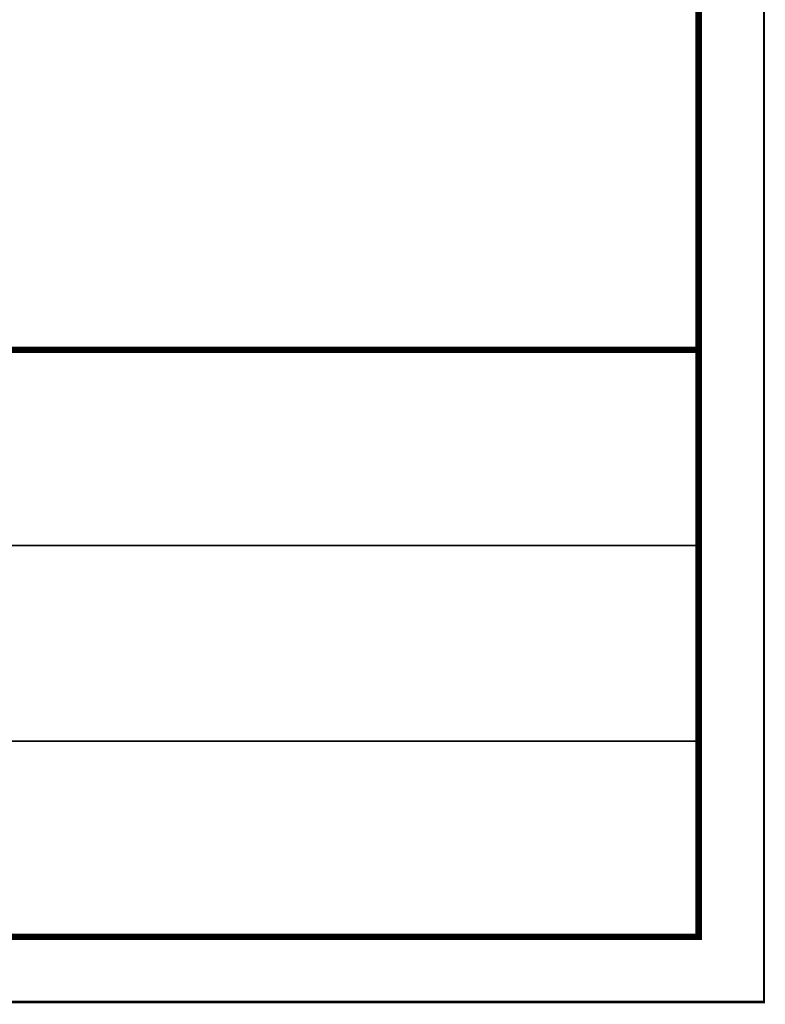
# Model space of a CAD drawing. Header units: millimetres. Extents: x 0 to 840, y 0 to 594.
# Tile 23 of 30: x 726 to 840, y 0 to 151. Entities that reach past the tile are written whole.
import ezdxf

# ---------------------------------------------------------------- set-up
doc = ezdxf.new("R2010")
doc.units = ezdxf.units.MM
doc.header["$LTSCALE"] = 46.2
doc.layers.add('GDU1040-22_DXF_FORMAT', color=7, linetype='CONTINUOUS')

msp = doc.modelspace()

# ---------------------------------------------------------------- linework, layer by layer
at = {"layer": 'GDU1040-22_DXF_FORMAT', "color": 1, "linetype": 'CONTINUOUS'}
for points, const_width in [([(840, -0.2), (840, 594.2)], 0.3), ([(710, 70), (830, 70)], 0.3), ([(710, 40), (830, 40)], 0.3), ([(-0.2, 0), (840, 0)], 0.4)]:
    msp.add_lwpolyline(points, dxfattribs=dict(at, const_width=const_width))
at = {"layer": 'GDU1040-22_DXF_FORMAT', "color": 7, "linetype": 'CONTINUOUS', "const_width": 1}
for points in [[(830, 9.5), (830, 584.5)], [(469.5, 100), (830, 100)], [(49.5, 10), (830.5, 10)]]:
    msp.add_lwpolyline(points, dxfattribs=at)

doc.saveas('drawing.dxf')
